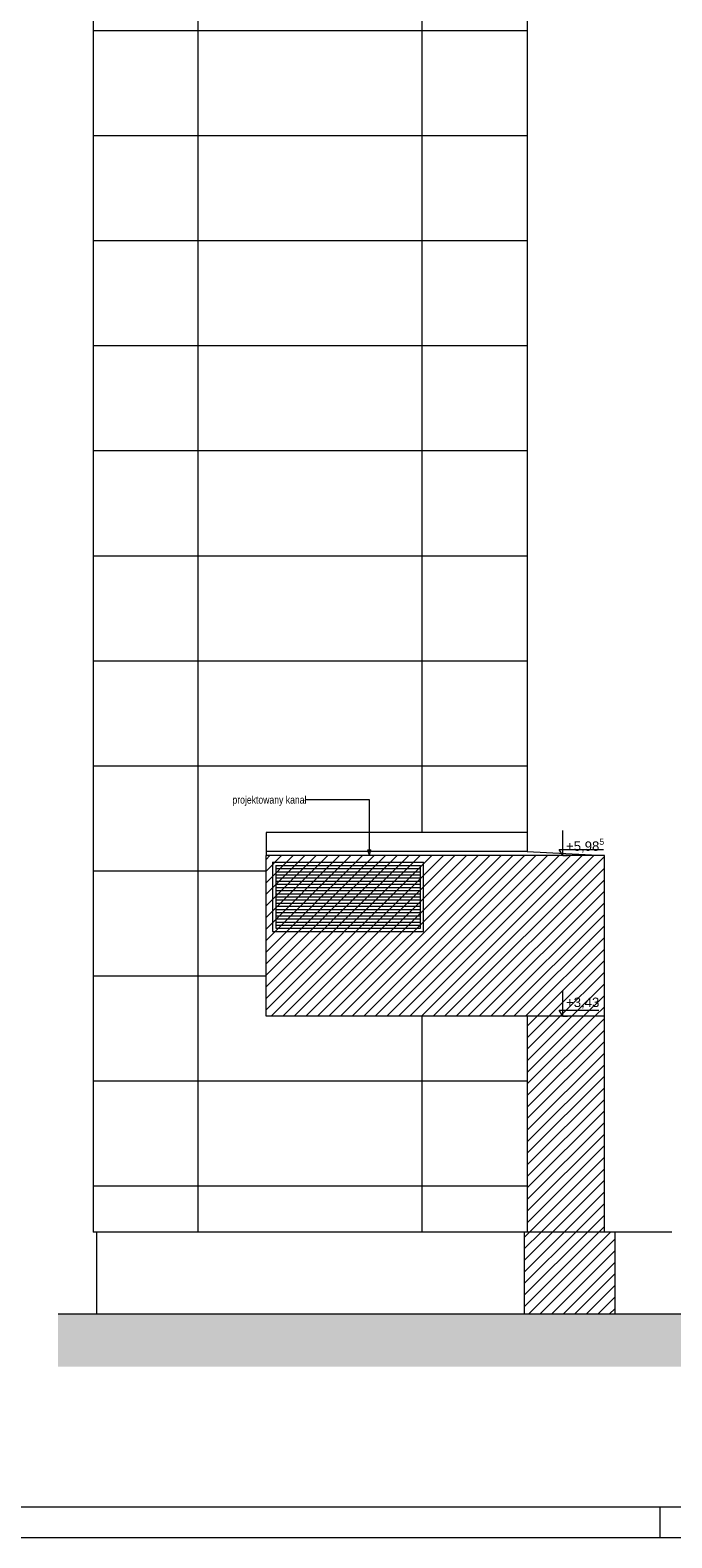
# Paper-space layout 'A-43 ELEWACJE' of a CAD drawing. Header units: millimetres. Extents: x -1100 to 1100, y 0 to 900.
# Tile 16 of 24: x 640 to 742, y 0 to 240. Entities that reach past the tile are written whole.
import ezdxf
from ezdxf.xclip import XClip

# ---------------------------------------------------------------- set-up
doc = ezdxf.new("R2010")
doc.units = ezdxf.units.MM
doc.header["$MEASUREMENT"] = 0
doc.header["$XCLIPFRAME"] = 0
for name, color, linetype, lineweight in [('A_Arkusz_Nr_pióra__1', 7, 'Continuous', 20), ('A_ściany_Nr_pióra__1', 7, 'Continuous', 20), ('A_ściany_Nr_pióra__2', 8, 'Continuous', 13)]:
    doc.layers.add(name, color=color, linetype=linetype, lineweight=lineweight)
for name, color, linetype, lineweight, true_color in [('A_Arkusz_Nr_pióra__237', 7, 'Continuous', 5, 0x343434), ('A_opis_Nr_pióra__255', 7, 'Continuous', 15, 0x242424), ('A_opis_Nr_pióra__8', 7, 'Continuous', 13, 0x4c4c4c), ('A_wymiary_Nr_pióra__7', 7, 'Continuous', 18, 0x171717)]:
    doc.layers.add(name, color=color, linetype=linetype, lineweight=lineweight, true_color=true_color)
doc.layers.add('A_ściany', color=7, linetype='Continuous')
doc.styles.add('STYL_AUTOMATYCZNY_1', font='arial.ttf')
doc.styles.add('STYL_AUTOMATYCZNY_2', font='ARIALN.TTF')
doc.styles.add('STYL_AUTOMATYCZNY_4', font='arial.ttf')
pattern_1 = [(45, (-2628.7325, 1333.6111), (-0.9192388, 0.9192388), [])]

# ---------------------------------------------------------------- blocks, each defined once
blk = doc.blocks.new('Rysunek_5_5', base_point=(-2628.73, 1333.61))
at = {"layer": 'A_ściany', "linetype": 'Continuous', "lineweight": 13}
h = blk.add_hatch(dxfattribs=at)
h.set_pattern_fill('cegła_zwykła_0005', color=8, style=0, pattern_type=2)
h.set_pattern_definition(pattern_1)
h.paths.add_polyline_path([(677.35, 82.93), (731.15, 82.93), (731.15, 108.48), (718.9, 108.48), (677.35, 108.48)])
h = blk.add_hatch(dxfattribs=at)
h.set_pattern_fill('cegła_zwykła_0005', color=8, style=0, pattern_type=2)
h.set_pattern_definition(pattern_1)
h.paths.add_polyline_path([(731.15, 82.93), (718.9, 82.93), (718.9, 48.63), (731.15, 48.63)])
h = blk.add_hatch(dxfattribs=at)
h.set_pattern_fill('cegła_zwykła_0005', color=8, style=0, pattern_type=2)
h.set_pattern_definition(pattern_1)
h.paths.add_polyline_path([(718.4, 35.63), (732.8, 35.63), (732.8, 48.63), (718.4, 48.63)])
blk.add_hatch(color=8, dxfattribs=at).paths.add_polyline_path([(644.29, 35.63), (644.29, 27.22), (995.1, 27.22), (995.1, 35.63)])
at = {"layer": 'A_opis_Nr_pióra__255', "color": 250, "linetype": 'Continuous', "lineweight": 15, "true_color": 0x242424}
for p, q in [((693.78, 117.35), (683.78, 117.35)), ((693.78, 109.41), (693.78, 117.35)), ((693.53, 109.41), (694.03, 109.41)), ((693.78, 108.48), (693.53, 109.41)), ((693.78, 108.48), (694.03, 109.41))]:
    blk.add_line(p, q, dxfattribs=at)
at = {"layer": 'A_wymiary_Nr_pióra__7', "color": 250, "linetype": 'Continuous', "lineweight": 18, "true_color": 0x171717}
for p, q in [((724.55, 108.48), (724.55, 112.48)), ((724.55, 108.48), (723.8, 108.48)), ((724.55, 108.48), (723.97, 109.48)), ((723.97, 109.48), (724.55, 109.48)), ((724.55, 109.48), (731.01, 109.48)), ((724.55, 108.48), (725.3, 108.48)), ((724.55, 82.93), (724.55, 86.93)), ((724.55, 82.93), (723.97, 83.93)), ((723.97, 83.93), (724.55, 83.93)), ((724.55, 83.93), (730.26, 83.93)), ((724.55, 82.93), (723.8, 82.93)), ((724.55, 82.93), (725.3, 82.93))]:
    blk.add_line(p, q, dxfattribs=at)
at = {"layer": 'A_ściany_Nr_pióra__1', "color": 7, "linetype": 'Continuous', "lineweight": 20}
for p, q in [((649.88, 389.31), (649.88, 48.63)), ((718.9, 389.31), (718.9, 109.16)), ((718.9, 112.16), (677.35, 112.16)), ((677.35, 112.16), (677.35, 109.16)), ((718.9, 109.16), (677.35, 109.16)), ((677.35, 109.16), (677.35, 108.48)), ((677.35, 82.93), (677.35, 108.48)), ((718.9, 108.48), (677.35, 108.48)), ((718.9, 109.16), (731.15, 108.48)), ((731.15, 108.48), (718.9, 108.48)), ((731.15, 48.63), (731.15, 108.48)), ((678.4, 107.43), (678.4, 96.43)), ((678.4, 107.43), (702.4, 107.43)), ((678.9, 106.93), (678.9, 96.93)), ((678.9, 106.93), (701.9, 106.93)), ((678.9, 106.43), (701.9, 106.43)), ((678.9, 105.93), (701.9, 105.93)), ((701.9, 96.93), (701.9, 106.93)), ((702.4, 96.43), (702.4, 107.43)), ((678.9, 105.43), (701.9, 105.43)), ((678.9, 104.93), (701.9, 104.93)), ((678.9, 104.43), (701.9, 104.43)), ((678.9, 103.93), (701.9, 103.93)), ((678.9, 103.43), (701.9, 103.43)), ((678.9, 102.93), (701.9, 102.93)), ((678.9, 102.43), (701.9, 102.43)), ((678.9, 101.93), (701.9, 101.93)), ((678.9, 101.43), (701.9, 101.43)), ((678.9, 100.93), (701.9, 100.93)), ((678.9, 100.43), (701.9, 100.43)), ((678.9, 99.93), (701.9, 99.93)), ((678.9, 99.43), (701.9, 99.43)), ((678.9, 98.93), (701.9, 98.93)), ((678.9, 98.43), (701.9, 98.43)), ((678.4, 96.43), (702.4, 96.43)), ((678.9, 97.93), (701.9, 97.93)), ((678.9, 97.43), (701.9, 97.43)), ((678.9, 96.93), (701.9, 96.93)), ((731.15, 82.93), (677.35, 82.93)), ((718.9, 82.93), (718.9, 48.63)), ((650.38, 48.63), (650.38, 35.63)), ((718.4, 48.63), (718.4, 35.63)), ((732.8, 48.63), (732.8, 35.63)), ((644.29, 35.63), (995.1, 35.63))]:
    blk.add_line(p, q, dxfattribs=at)
at = {"layer": 'A_ściany_Nr_pióra__2', "color": 8, "linetype": 'Continuous', "lineweight": 13}
for p, q in [((666.58, 48.63), (666.58, 389.31)), ((702.2, 112.16), (702.2, 389.31)), ((718.9, 239.63), (649.88, 239.63)), ((718.9, 222.93), (649.88, 222.93)), ((718.9, 206.23), (649.88, 206.23)), ((718.9, 189.53), (649.88, 189.53)), ((718.9, 172.83), (649.88, 172.83)), ((718.9, 156.13), (649.88, 156.13)), ((718.9, 139.43), (649.88, 139.43)), ((718.9, 122.73), (649.88, 122.73)), ((677.35, 106.03), (649.88, 106.03)), ((677.35, 89.33), (649.88, 89.33)), ((702.2, 48.63), (702.2, 82.93)), ((718.9, 72.63), (649.88, 72.63)), ((718.9, 55.93), (649.88, 55.93)), ((741.9, 48.63), (649.88, 48.63))]:
    blk.add_line(p, q, dxfattribs=at)
at = {"layer": 'A_opis_Nr_pióra__8', "color": 251, "linetype": 'Continuous', "lineweight": 13, "true_color": 0x4c4c4c, "insert": (683.78, 117.18), "char_height": 1.2, "attachment_point": 6, "style": 'STYL_AUTOMATYCZNY_2'}
blk.add_mtext('\\A1;{\\pqr;\\fArial Narrow|b0|i0|c238|p0;\\W1.000000;projektowany kanał}', dxfattribs=at)
at = {"layer": 'A_wymiary_Nr_pióra__7', "color": 250, "linetype": 'Continuous', "lineweight": 18, "true_color": 0x171717, "insert": (725.05, 108.81), "char_height": 1.5, "attachment_point": 7, "style": 'STYL_AUTOMATYCZNY_1'}
blk.add_mtext('\\A1;{\\pql;\\fArial|b0|i0|c238|p0;\\W1.000000;+5,98\\fArial|b0|i0|c238|p0;\\W1.000000;\\A1{\\H.66x;\\S5^  ;}}', dxfattribs=at)
at = {"layer": 'A_wymiary_Nr_pióra__7', "color": 250, "linetype": 'Continuous', "lineweight": 18, "true_color": 0x171717, "insert": (725.05, 84.13), "char_height": 1.5, "width": 5.2051, "attachment_point": 7, "style": 'STYL_AUTOMATYCZNY_4'}
blk.add_mtext('\\A1;{\\pql;\\fArial|b0|i0|c238|p0;\\W1.000000;+3,43}', dxfattribs=at)

psp = doc.layouts.new('A-43 ELEWACJE')

# ---------------------------------------------------------------- linework, layer by layer
at = {"layer": 'A_Arkusz_Nr_pióra__1', "color": 7, "linetype": 'Continuous', "lineweight": 20}
psp.add_line((1095.1, 4.9), (29.9, 4.9), dxfattribs=at)
at = {"layer": 'A_Arkusz_Nr_pióra__1', "color": 7, "linetype": 'Continuous', "lineweight": 20, "flags": 128}
psp.add_lwpolyline([(0, 900), (1100, 900), (1100, 0), (0, 0)], close=True, dxfattribs=at)
at = {"layer": 'A_Arkusz_Nr_pióra__237', "color": 250, "linetype": 'Continuous', "lineweight": 5, "true_color": 0x343434}
psp.add_line((740, 0), (740, 4.9), dxfattribs=at)

# ---------------------------------------------------------------- block references
at = {"color": 37, "linetype": 'Continuous', "lineweight": 5, "true_color": 0x656532}
ref = psp.add_blockref('Rysunek_5_5', (-2628.73, 1333.61), dxfattribs=at)
XClip(ref).set_block_clipping_path([(614.4852914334, 21.1688797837), (995.0999994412, 453.9703111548)])

doc.saveas('drawing.dxf')
